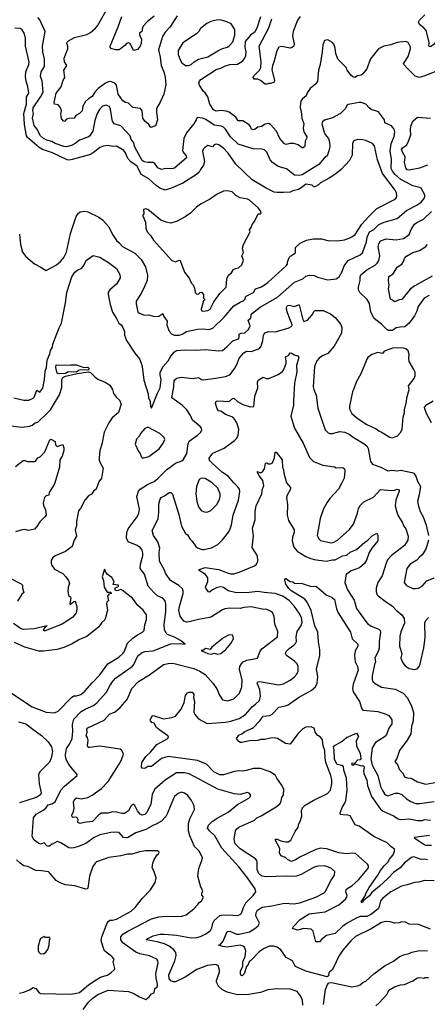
# Model space of a CAD drawing. Extents: x 1678759 to 1859541, y 384609 to 522867.
# Tile 214 of 256: x 1775489 to 1779901, y 466955 to 477622. Entities that reach past the tile are written whole.
import ezdxf

# ---------------------------------------------------------------- set-up
doc = ezdxf.new("R2010")
doc.units = 0

msp = doc.modelspace()

# ---------------------------------------------------------------- linework, layer by layer
at = {"layer": '0CON20XD'}
for points in [[(1777195, 477664), (1777119, 477545), (1777064, 477485), (1777035, 477441), (1776992, 477295), (1777011, 477215), (1777020, 477125), (1777050, 477055), (1777064, 476996), (1777072, 476915), (1777048, 476815), (1777011, 476729), (1776971, 476659), (1776970, 476615), (1776981, 476535), (1776960, 476470), (1776910, 476455), (1776887, 476485), (1776845, 476521), (1776823, 476555), (1776814, 476634), (1776795, 476659), (1776715, 476671), (1776665, 476716), (1776635, 476723), (1776605, 476741), (1776555, 476815), (1776536, 476914), (1776520, 476935), (1776475, 476952), (1776445, 476947), (1776416, 476934), (1776338, 476875), (1776301, 476835), (1776275, 476791), (1776235, 476766), (1776201, 476735), (1776174, 476685), (1776164, 476635), (1776135, 476605), (1776098, 476582), (1776078, 476555), (1776025, 476552), (1775996, 476544), (1775975, 476520), (1775960, 476525), (1775942, 476552), (1775936, 476576), (1775933, 476597), (1775941, 476635), (1775928, 476675), (1775905, 476700), (1775866, 476706), (1775861, 476725), (1775885, 476824), (1775939, 476895), (1775960, 476965), (1775976, 476995), (1775968, 477075), (1775998, 477125), (1775975, 477165), (1775969, 477205), (1776011, 477305), (1776011, 477335), (1775998, 477365), (1776002, 477378), (1776016, 477394), (1776083, 477427), (1776215, 477460), (1776255, 477483), (1776304, 477525), (1776331, 477555), (1776441, 477745)], [(1779509, 476009), (1779515, 476115), (1779500, 476195), (1779502, 476225), (1779510, 476275), (1779542, 476355), (1779548, 476405), (1779541, 476435), (1779512, 476472), (1779443, 476503), (1779439, 476535), (1779372, 476622), (1779295, 476650), (1779272, 476665), (1779235, 476706), (1779185, 476724), (1779165, 476726), (1779045, 476702), (1779034, 476695), (1779013, 476657), (1778960, 476605), (1778875, 476558), (1778788, 476532), (1778765, 476515), (1778760, 476495), (1778784, 476404), (1778795, 476379), (1778831, 476335), (1778844, 476295), (1778847, 476245), (1778835, 476201), (1778816, 476145), (1778785, 476121), (1778727, 476053), (1778545, 475942), (1778515, 475934), (1778465, 475938), (1778376, 476005), (1778285, 476030), (1778224, 476074), (1778200, 476105), (1778165, 476185), (1778140, 476210), (1778115, 476219), (1778015, 476224), (1777855, 476272), (1777772, 476352), (1777717, 476435), (1777695, 476459), (1777675, 476467), (1777595, 476479), (1777505, 476541), (1777466, 476554), (1777415, 476561), (1777407, 476555), (1777400, 476535), (1777373, 476495), (1777294, 476395), (1777264, 476336), (1777250, 476205), (1777259, 476185), (1777292, 476145), (1777293, 476125), (1777165, 476014), (1777135, 476005), (1777075, 476011), (1777025, 476000), (1776985, 476015), (1776952, 476062), (1776935, 476074), (1776875, 476073), (1776835, 476083), (1776815, 476097), (1776735, 476240), (1776720, 476295), (1776697, 476325), (1776685, 476365), (1776583, 476473), (1776512, 476495), (1776495, 476524), (1776485, 476557), (1776471, 476651), (1776460, 476680), (1776425, 476696), (1776385, 476683), (1776352, 476648), (1776328, 476605), (1776302, 476528), (1776280, 476415), (1776245, 476361), (1776225, 476349), (1776135, 476318), (1776089, 476281), (1776055, 476263), (1775995, 476245), (1775965, 476247), (1775872, 476282), (1775835, 476303), (1775781, 476315), (1775745, 476334), (1775715, 476365), (1775675, 476440), (1775645, 476475), (1775629, 476555), (1775638, 476605), (1775632, 476635), (1775633, 476665), (1775719, 476789), (1775742, 476835), (1775731, 476961), (1775715, 477005), (1775722, 477055), (1775757, 477115), (1775757, 477195), (1775738, 477275), (1775736, 477335), (1775764, 477495), (1775705, 477620), (1775684, 477644)], [(1776945, 477661), (1776870, 477600), (1776827, 477553), (1776818, 477535), (1776810, 477495), (1776786, 477475), (1776786, 477455), (1776806, 477415), (1776802, 477365), (1776794, 477335), (1776765, 477300), (1776725, 477288), (1776712, 477302), (1776685, 477362), (1776665, 477370), (1776645, 477363), (1776628, 477342), (1776565, 477296), (1776525, 477296), (1776478, 477308), (1776467, 477325), (1776467, 477335), (1776556, 477544), (1776594, 477655)], [(1778015, 476428), (1777999, 476435), (1777986, 476466), (1777972, 476482), (1777905, 476526), (1777855, 476526), (1777828, 476565), (1777758, 476618), (1777725, 476630), (1777665, 476638), (1777615, 476631), (1777585, 476646), (1777547, 476705), (1777525, 476787), (1777498, 476828), (1777475, 476847), (1777435, 476914), (1777429, 476935), (1777434, 476955), (1777451, 476975), (1777615, 477082), (1777675, 477099), (1777717, 477123), (1777764, 477136), (1777845, 477140), (1777905, 477175), (1777927, 477203), (1777938, 477235), (1777939, 477275), (1777931, 477319), (1777934, 477385), (1777975, 477435), (1777997, 477465), (1778036, 477495), (1778060, 477535), (1778098, 477655)], [(1778525, 477656), (1778497, 477615), (1778450, 477495), (1778442, 477445), (1778459, 477355), (1778456, 477334), (1778440, 477320), (1778415, 477314), (1778325, 477330), (1778294, 477325), (1778271, 477285), (1778239, 477161), (1778225, 477127), (1778217, 477077), (1778248, 476965), (1778244, 476946), (1778209, 476931), (1778185, 476932), (1778165, 476922), (1778145, 476922), (1778095, 476963), (1778065, 476976), (1778026, 476976), (1778016, 476995), (1778022, 477015), (1778086, 477075), (1778099, 477105), (1778102, 477165), (1778082, 477335), (1778185, 477535), (1778218, 477632)], [(1780182, 477715), (1780104, 477555), (1780095, 477520), (1780047, 477475), (1780020, 477415), (1780002, 477399), (1779974, 477355), (1779935, 477329), (1779919, 477335), (1779923, 477377), (1779887, 477505), (1779865, 477534), (1779815, 477570), (1779806, 477594), (1779816, 477615), (1779875, 477675)], [(1775485, 475300), (1775498, 475185), (1775520, 475105), (1775556, 475055), (1775648, 474978), (1775712, 474945), (1775775, 474903), (1775887, 474965), (1775934, 475005), (1775966, 475045), (1775994, 475105), (1776040, 475305), (1776100, 475490), (1776125, 475525), (1776145, 475541), (1776195, 475546), (1776225, 475541), (1776345, 475483), (1776385, 475455), (1776455, 475376), (1776493, 475295), (1776535, 475228), (1776565, 475205), (1776603, 475163), (1776735, 475093), (1776805, 475022), (1776849, 474945), (1776872, 474855), (1776867, 474795), (1776839, 474731), (1776803, 474657), (1776749, 474571), (1776748, 474545), (1776768, 474455), (1776777, 474445), (1776835, 474420), (1776885, 474424), (1776946, 474406), (1776995, 474410), (1777038, 474438), (1777050, 474405), (1777086, 474356), (1777083, 474313), (1777105, 474247), (1777135, 474215), (1777165, 474203), (1777214, 474204), (1777246, 474215), (1777295, 474244), (1777415, 474270), (1777475, 474274), (1777535, 474266), (1777580, 474280), (1777702, 474398), (1777805, 474522), (1777875, 474563), (1777915, 474578), (1777928, 474595), (1777932, 474618), (1777942, 474628), (1778018, 474665), (1778040, 474705), (1778105, 474727), (1778175, 474776), (1778372, 474955), (1778386, 474975), (1778386, 474995), (1778405, 475045), (1778423, 475065), (1778469, 475091), (1778475, 475105), (1778476, 475155), (1778525, 475202), (1778595, 475234), (1778665, 475246), (1778755, 475246), (1778825, 475231), (1778925, 475226), (1779003, 475237), (1779055, 475256), (1779085, 475269), (1779119, 475295), (1779191, 475405), (1779264, 475486), (1779355, 475575), (1779555, 475679), (1779567, 475695), (1779571, 475715), (1779569, 475745), (1779555, 475775), (1779417, 475957), (1779362, 476102), (1779329, 476255), (1779309, 476279), (1779235, 476314), (1779205, 476321), (1779145, 476322), (1779105, 476311), (1779091, 476285), (1779086, 476155), (1779058, 476095), (1778970, 476000), (1778910, 475950), (1778839, 475905), (1778745, 475856), (1778725, 475832), (1778685, 475811), (1778671, 475811), (1778655, 475829), (1778585, 475841), (1778545, 475807), (1778505, 475783), (1778445, 475768), (1778415, 475753), (1778345, 475748), (1778275, 475748), (1778245, 475754), (1778155, 475796), (1778006, 475885), (1777829, 476055), (1777745, 476175), (1777698, 476228), (1777645, 476265), (1777615, 476274), (1777595, 476266), (1777575, 476245), (1777525, 476258), (1777492, 476238), (1777475, 476219), (1777469, 476195), (1777488, 476085), (1777480, 476045), (1777447, 475997), (1777430, 475970), (1777404, 475946), (1777255, 475849), (1777141, 475799), (1777065, 475774), (1777005, 475797), (1776965, 475824), (1776885, 475897), (1776805, 475943), (1776759, 476035), (1776693, 476083), (1776658, 476118), (1776635, 476178), (1776616, 476206), (1776535, 476251), (1776495, 476249), (1776445, 476258), (1776395, 476251), (1776355, 476236), (1776300, 476190), (1776255, 476163), (1776055, 476108), (1776025, 476101), (1776004, 476104), (1775845, 476178), (1775735, 476217), (1775698, 476238), (1775575, 476344), (1775562, 476362), (1775542, 476485), (1775532, 476605), (1775563, 476705), (1775564, 476786), (1775586, 476825), (1775578, 476895), (1775559, 476955), (1775552, 477005), (1775555, 477055), (1775589, 477135), (1775593, 477163), (1775552, 477335), (1775551, 477421), (1775540, 477470), (1775515, 477510), (1775495, 477525), (1775435, 477529)], [(1777315, 477124), (1777344, 477136), (1777376, 477165), (1777426, 477195), (1777525, 477220), (1777635, 477285), (1777685, 477309), (1777739, 477325), (1777765, 477344), (1777795, 477382), (1777819, 477455), (1777816, 477516), (1777778, 477578), (1777725, 477603), (1777655, 477619), (1777617, 477617), (1777557, 477603), (1777515, 477579), (1777447, 477525), (1777429, 477495), (1777401, 477469), (1777255, 477372), (1777205, 477287), (1777203, 477245), (1777226, 477186), (1777245, 477156), (1777285, 477126), (1777315, 477124)], [(1779995, 477060), (1779865, 477008), (1779813, 476997), (1779769, 477009), (1779690, 477090), (1779646, 477135), (1779643, 477145), (1779695, 477224), (1779720, 477305), (1779720, 477325), (1779695, 477374), (1779665, 477386), (1779574, 477376), (1779505, 477351), (1779432, 477335), (1779374, 477306), (1779285, 477196), (1779245, 477088), (1779204, 477035), (1779185, 477019), (1779145, 477013), (1779115, 476996), (1779095, 477002), (1779075, 477022), (1779035, 477074), (1779022, 477102), (1778934, 477194), (1778912, 477255), (1778905, 477312), (1778890, 477355), (1778875, 477376), (1778825, 477402), (1778790, 477395), (1778770, 477345), (1778764, 477274), (1778742, 477135), (1778723, 477075), (1778712, 476955), (1778693, 476927), (1778633, 476875), (1778599, 476831), (1778589, 476795), (1778551, 476765), (1778536, 476745), (1778530, 476725), (1778524, 476665), (1778535, 476630), (1778544, 476555), (1778566, 476495), (1778559, 476445), (1778565, 476405), (1778596, 476354), (1778594, 476335), (1778579, 476305), (1778576, 476255), (1778570, 476245), (1778555, 476233), (1778545, 476233), (1778502, 476265), (1778455, 476280), (1778415, 476280), (1778375, 476270), (1778355, 476276), (1778303, 476335), (1778269, 476415), (1778205, 476486), (1778185, 476498), (1778145, 476490), (1778105, 476464), (1778065, 476458), (1778036, 476434), (1778015, 476428)], [(1779905, 476044), (1779818, 476012), (1779705, 475990), (1779684, 475995), (1779667, 476015), (1779656, 476075), (1779661, 476135), (1779631, 476185), (1779623, 476215), (1779633, 476235), (1779675, 476264), (1779693, 476295), (1779722, 476375), (1779719, 476429), (1779721, 476469), (1779745, 476521), (1779795, 476566), (1779935, 476554)], [(1775425, 473526), (1775535, 473499), (1775589, 473501), (1775635, 473521), (1775645, 473531), (1775675, 473609), (1775705, 473587), (1775739, 473631), (1775759, 473725), (1775764, 473815), (1775779, 473855), (1775786, 473935), (1775815, 474002), (1775823, 474037), (1775843, 474075), (1775849, 474105), (1775917, 474285), (1775941, 474335), (1775984, 474555), (1775998, 474665), (1776053, 474835), (1776086, 474885), (1776115, 474909), (1776160, 474930), (1776181, 474955), (1776212, 475015), (1776285, 475066), (1776355, 475048), (1776451, 474991), (1776535, 474928), (1776571, 474861), (1776577, 474825), (1776535, 474755), (1776466, 474695), (1776448, 474665), (1776446, 474645), (1776467, 474535), (1776494, 474454), (1776538, 474385), (1776561, 474335), (1776588, 474315), (1776601, 474295), (1776622, 474245), (1776624, 474205), (1776646, 474145), (1776735, 474009), (1776785, 473949), (1776805, 473902), (1776814, 473865), (1776831, 473715), (1776879, 473569), (1776884, 473526), (1776900, 473485), (1776905, 473430), (1776915, 473412), (1776980, 473575), (1777011, 473635), (1777020, 473725), (1777008, 473775), (1777010, 473800), (1777040, 473860), (1777097, 473925), (1777125, 473975), (1777163, 474025), (1777185, 474038), (1777275, 474047), (1777395, 474040), (1777495, 474049), (1777645, 474036), (1777685, 474039), (1777735, 474080), (1777795, 474142), (1777857, 474165), (1777866, 474185), (1777863, 474215), (1777885, 474227), (1777925, 474230), (1777965, 474266), (1777982, 474305), (1777963, 474366), (1777992, 474388), (1777995, 474425), (1778008, 474442), (1778092, 474508), (1778280, 474615), (1778462, 474778), (1778553, 474815), (1778585, 474844), (1778625, 474853), (1778675, 474852), (1778711, 474831), (1778824, 474804), (1778915, 474816), (1778946, 474835), (1778978, 474892), (1779001, 474955), (1779046, 475014), (1779175, 475076), (1779199, 475095), (1779244, 475215), (1779251, 475265), (1779275, 475322), (1779323, 475347), (1779375, 475402), (1779435, 475429), (1779575, 475467), (1779675, 475554), (1779789, 475611), (1779835, 475646), (1779867, 475685), (1779874, 475705), (1779873, 475725), (1779835, 475795), (1779815, 475805), (1779745, 475822), (1779615, 475892), (1779555, 475943), (1779525, 475979), (1779509, 476009)], [(1777475, 474464), (1777525, 474470), (1777550, 474485), (1777592, 474565), (1777655, 474654), (1777725, 474724), (1777730, 474815), (1777750, 474855), (1777780, 474880), (1777802, 474915), (1777825, 474927), (1777858, 474932), (1777894, 474966), (1777910, 475015), (1777892, 475065), (1777912, 475098), (1777900, 475145), (1777913, 475185), (1777982, 475325), (1777978, 475345), (1777995, 475370), (1778006, 475404), (1778032, 475435), (1778065, 475510), (1778075, 475520), (1778095, 475518), (1778102, 475525), (1778095, 475552), (1778069, 475585), (1777978, 475665), (1777955, 475679), (1777875, 475692), (1777827, 475717), (1777790, 475755), (1777775, 475762), (1777735, 475769), (1777695, 475764), (1777625, 475731), (1777545, 475674), (1777447, 475624), (1777401, 475589), (1777338, 475525), (1777279, 475485), (1777195, 475439), (1777125, 475419), (1777075, 475427), (1777015, 475451), (1776875, 475567), (1776855, 475572), (1776830, 475565), (1776832, 475518), (1776820, 475505), (1776820, 475495), (1776849, 475429), (1776853, 475365), (1776868, 475325), (1776909, 475279), (1776937, 475235), (1777134, 475014), (1777175, 474997), (1777215, 475017), (1777225, 475012), (1777274, 474885), (1777322, 474822), (1777345, 474770), (1777368, 474748), (1777380, 474715), (1777390, 474665), (1777402, 474652), (1777425, 474650), (1777442, 474668), (1777455, 474670), (1777480, 474645), (1777480, 474605), (1777490, 474595), (1777490, 474585), (1777480, 474575), (1777453, 474485), (1777457, 474467), (1777475, 474464)], [(1779920, 474635), (1779868, 474605), (1779802, 474515), (1779787, 474465), (1779761, 474415), (1779706, 474335), (1779657, 474293), (1779608, 474292), (1779565, 474282), (1779525, 474254), (1779482, 474255), (1779462, 474265), (1779406, 474325), (1779327, 474385), (1779290, 474455), (1779275, 474546), (1779250, 474590), (1779171, 474665), (1779158, 474695), (1779158, 474725), (1779173, 474795), (1779175, 474835), (1779183, 474857), (1779245, 474912), (1779335, 474964), (1779357, 474985), (1779376, 475014), (1779386, 475065), (1779370, 475165), (1779375, 475192), (1779395, 475225), (1779455, 475246), (1779565, 475237), (1779645, 475250), (1779706, 475295), (1779725, 475350), (1779762, 475405), (1779787, 475423), (1779860, 475460), (1779948, 475542)], [(1779953, 474845), (1779765, 474740), (1779717, 474703), (1779625, 474592), (1779595, 474588), (1779545, 474564), (1779525, 474584), (1779503, 474593), (1779481, 474705), (1779490, 474745), (1779481, 474795), (1779485, 474838), (1779530, 474870), (1779575, 474940), (1779625, 474973), (1779645, 475003), (1779654, 475035), (1779675, 475060), (1779745, 475101), (1779815, 475123), (1779884, 475166), (1779905, 475185)], [(1776943, 471413), (1776881, 471485), (1776840, 471615), (1776794, 471675), (1776796, 471725), (1776823, 471815), (1776823, 471845), (1776815, 471875), (1776795, 471900), (1776760, 471925), (1776664, 471965), (1776645, 472005), (1776648, 472065), (1776664, 472105), (1776761, 472235), (1776780, 472275), (1776785, 472320), (1776756, 472456), (1776774, 472515), (1776794, 472536), (1776873, 472587), (1776945, 472620), (1776985, 472651), (1777081, 472749), (1777116, 472775), (1777175, 472818), (1777245, 472842), (1777258, 472852), (1777298, 472922), (1777313, 473027), (1777324, 473055), (1777415, 473121), (1777445, 473149), (1777459, 473175), (1777455, 473198), (1777444, 473215), (1777358, 473285), (1777337, 473335), (1777298, 473395), (1777252, 473442), (1777136, 473525), (1777158, 473645), (1777162, 473715), (1777190, 473740), (1777235, 473750), (1777365, 473736), (1777425, 473745), (1777455, 473724), (1777475, 473719), (1777587, 473733), (1777715, 473755), (1777762, 473775), (1777820, 473850), (1777847, 473905), (1777864, 473956), (1777915, 474014), (1777945, 474031), (1777995, 474026), (1778085, 474058), (1778104, 474085), (1778120, 474145), (1778127, 474205), (1778142, 474228), (1778185, 474243), (1778255, 474240), (1778395, 474280), (1778435, 474300), (1778439, 474315), (1778388, 474445), (1778378, 474485), (1778376, 474505), (1778387, 474525), (1778405, 474529), (1778465, 474514), (1778505, 474534), (1778515, 474533), (1778553, 474373), (1778565, 474351), (1778605, 474368), (1778655, 474425), (1778675, 474465), (1778685, 474473), (1778775, 474471), (1778854, 474435), (1778905, 474396), (1778965, 474318), (1778976, 474286), (1778973, 474225), (1778893, 474085), (1778826, 474005), (1778765, 473981), (1778731, 473955), (1778707, 473925), (1778680, 473865), (1778664, 473644), (1778671, 473615), (1778699, 473555), (1778717, 473415), (1778755, 473295), (1778795, 473178), (1778827, 473147), (1778845, 473140), (1778875, 473139), (1778955, 473161), (1779005, 473154), (1779055, 473131), (1779098, 473098), (1779218, 473028), (1779245, 473006), (1779262, 472975), (1779286, 472835), (1779307, 472805), (1779405, 472770), (1779475, 472733), (1779517, 472743), (1779575, 472735), (1779615, 472742), (1779735, 472718), (1779755, 472708), (1779777, 472675), (1779794, 472624), (1779828, 472565), (1779814, 472476), (1779796, 472405), (1779801, 472365), (1779824, 472294), (1779856, 472236), (1779889, 472145), (1779913, 472035)], [(1777627, 473407), (1777607, 473465), (1777615, 473488), (1777635, 473492), (1777755, 473484), (1777793, 473517), (1777805, 473520), (1777845, 473485), (1777905, 473454), (1777985, 473426), (1778025, 473433), (1778033, 473545), (1778068, 473635), (1778062, 473695), (1778070, 473715), (1778125, 473748), (1778156, 473736), (1778185, 473736), (1778285, 473777), (1778335, 473811), (1778346, 473825), (1778372, 473898), (1778374, 473925), (1778365, 473968), (1778398, 473985), (1778415, 474014), (1778435, 474010), (1778460, 473990), (1778499, 473979), (1778511, 473961), (1778486, 473875), (1778487, 473807), (1778465, 473685), (1778451, 473495), (1778452, 473445), (1778425, 473325), (1778463, 473195), (1778557, 473035), (1778625, 472878), (1778670, 472835), (1778770, 472795), (1778895, 472778), (1778915, 472767), (1778985, 472770), (1779003, 472755), (1779009, 472735), (1779001, 472655), (1778974, 472596), (1778939, 472535), (1778846, 472434), (1778812, 472388), (1778778, 472322), (1778742, 472218), (1778708, 472035), (1778726, 471996), (1778745, 471981), (1778855, 471954), (1778882, 471958), (1778928, 471982), (1779055, 472095), (1779103, 472157), (1779145, 472275), (1779156, 472325), (1779175, 472358), (1779213, 472397), (1779320, 472450), (1779395, 472531), (1779515, 472522), (1779546, 472524), (1779575, 472536), (1779595, 472527), (1779598, 472515), (1779561, 472415), (1779554, 472355), (1779573, 472285), (1779587, 472247), (1779629, 472179), (1779646, 472135), (1779669, 472105), (1779693, 472025), (1779689, 471985), (1779655, 471925), (1779513, 471817), (1779470, 471770), (1779454, 471736), (1779413, 471597), (1779367, 471525), (1779349, 471465), (1779346, 471426), (1779356, 471396), (1779370, 471380), (1779445, 471321), (1779525, 471269), (1779565, 471226), (1779625, 471176), (1779652, 471135), (1779654, 471085), (1779615, 470990), (1779603, 470945), (1779601, 470835), (1779624, 470755), (1779616, 470705), (1779636, 470655), (1779663, 470623), (1779705, 470594), (1779765, 470581), (1779790, 470590), (1779814, 470615), (1779825, 470642), (1779864, 470816), (1779877, 470925), (1779873, 471087), (1779885, 471113), (1779915, 471147)], [(1779525, 473093), (1779578, 473115), (1779615, 473152), (1779629, 473185), (1779639, 473315), (1779654, 473365), (1779654, 473396), (1779676, 473485), (1779679, 473525), (1779704, 473615), (1779699, 473655), (1779759, 473735), (1779768, 473765), (1779768, 473805), (1779757, 473833), (1779705, 473920), (1779700, 473955), (1779704, 473995), (1779694, 474035), (1779667, 474057), (1779645, 474064), (1779535, 474066), (1779435, 474031), (1779415, 474004), (1779365, 474016), (1779300, 473995), (1779258, 473962), (1779247, 473945), (1779186, 473794), (1779132, 473695), (1779109, 473635), (1779091, 473589), (1779058, 473435), (1779059, 473405), (1779085, 473354), (1779141, 473305), (1779247, 473235), (1779348, 473188), (1779376, 473166), (1779411, 473151), (1779495, 473099), (1779525, 473093)], [(1775355, 473224), (1775515, 473209), (1775595, 473219), (1775625, 473229), (1775655, 473254), (1775685, 473261), (1775779, 473351), (1775823, 473397), (1775921, 473559), (1775945, 473637), (1775946, 473725), (1775954, 473746), (1775985, 473760), (1776110, 473790), (1776235, 473806), (1776255, 473801), (1776305, 473748), (1776335, 473726), (1776423, 473693), (1776464, 473664), (1776494, 473614), (1776503, 473573), (1776535, 473530), (1776570, 473500), (1776588, 473455), (1776558, 473365), (1776490, 473310), (1776453, 473255), (1776404, 473155), (1776391, 473099), (1776382, 473035), (1776358, 472955), (1776349, 472875), (1776350, 472850), (1776360, 472820), (1776391, 472765), (1776374, 472655), (1776346, 472614), (1776315, 472536), (1776286, 472514), (1776267, 472483), (1776234, 472465), (1776193, 472415), (1776147, 472325), (1776125, 472300), (1776103, 472185), (1776103, 472137), (1776091, 472095), (1776102, 472025), (1776079, 471985), (1776056, 471914), (1775985, 471862), (1775874, 471815), (1775845, 471789), (1775830, 471765), (1775830, 471735), (1775838, 471708), (1775865, 471668), (1775955, 471622), (1775988, 471585), (1776016, 471545), (1776027, 471515), (1776014, 471475), (1776010, 471435), (1776016, 471385), (1776038, 471368), (1776044, 471355), (1776032, 471292), (1776035, 471288), (1776075, 471319), (1776091, 471321), (1776106, 471265), (1776108, 471235), (1776099, 471195), (1776065, 471149), (1775949, 471075), (1775765, 471000), (1775751, 471001), (1775750, 471015), (1775772, 471048), (1775786, 471056), (1775645, 471022), (1775525, 471015), (1775499, 471025), (1775421, 471081)], [(1775915, 473786), (1775895, 473794), (1775881, 473855), (1775885, 473882), (1776035, 473878), (1776045, 473882), (1776105, 473883), (1776184, 473854), (1776225, 473858), (1776238, 473845), (1776238, 473832), (1776226, 473824), (1776145, 473830), (1776125, 473822), (1776105, 473802), (1776015, 473806), (1775985, 473789), (1775915, 473786)], [(1779947, 473255), (1779891, 473355), (1779873, 473405), (1779872, 473425), (1779895, 473452), (1779965, 473491)], [(1778553, 466945), (1778549, 467005), (1778525, 467052), (1778491, 467095), (1778418, 467118), (1778276, 467124), (1778175, 467111), (1778095, 467083), (1778032, 467072), (1777970, 467060), (1777845, 467059), (1777735, 467086), (1777685, 467114), (1777642, 467152), (1777620, 467195), (1777619, 467215), (1777651, 467305), (1777652, 467325), (1777639, 467375), (1777610, 467385), (1777522, 467375), (1777406, 467334), (1777280, 467250), (1777175, 467200), (1777155, 467199), (1777125, 467208), (1777107, 467235), (1777104, 467275), (1777169, 467425), (1777182, 467485), (1777180, 467515), (1777159, 467545), (1777105, 467587), (1777055, 467610), (1776978, 467632), (1776858, 467655), (1776867, 467665), (1776935, 467698), (1777005, 467715), (1777056, 467716), (1777185, 467704), (1777344, 467676), (1777405, 467679), (1777445, 467690), (1777505, 467719), (1777553, 467755), (1777570, 467785), (1777580, 467835), (1777595, 467865), (1777655, 467916), (1777675, 467921), (1777745, 467924), (1777845, 467919), (1777875, 467927), (1777888, 467942), (1777910, 468005), (1777937, 468053), (1778015, 468135), (1778046, 468175), (1778038, 468205), (1777954, 468324), (1777860, 468445), (1777677, 468647), (1777601, 468781), (1777543, 468833), (1777523, 468865), (1777534, 468895), (1777574, 468935), (1777625, 468971), (1777745, 469037), (1777845, 469120), (1777970, 469190), (1777987, 469205), (1777989, 469225), (1777974, 469244), (1777955, 469249), (1777875, 469230), (1777812, 469235), (1777635, 469287), (1777538, 469338), (1777325, 469452), (1777274, 469464), (1777185, 469464), (1777062, 469382), (1776949, 469281), (1776921, 469229), (1776909, 469125), (1776866, 469035), (1776845, 469012), (1776815, 469005), (1776794, 469015), (1776763, 469053), (1776735, 469110), (1776715, 469123), (1776696, 469105), (1776665, 469051), (1776625, 469023), (1776595, 469021), (1776535, 469036), (1776495, 469039), (1776445, 469027), (1776375, 469026), (1776345, 469009), (1776276, 468934), (1776186, 468924), (1776145, 468914), (1776118, 468925), (1776122, 468955), (1776117, 468967), (1776095, 468981), (1776065, 468978), (1776056, 468986), (1776054, 469005), (1776072, 469045), (1776077, 469075), (1776072, 469145), (1776082, 469175), (1776105, 469191), (1776155, 469181), (1776225, 469195), (1776275, 469221), (1776373, 469295), (1776445, 469370), (1776560, 469545), (1776592, 469605), (1776611, 469665), (1776596, 469705), (1776575, 469719), (1776355, 469753), (1776246, 469736), (1776229, 469739), (1776222, 469755), (1776231, 469815), (1776224, 469844), (1776209, 469865), (1776218, 469905), (1776214, 469935), (1776225, 469951), (1776402, 470035), (1776461, 470099), (1776521, 470125), (1776575, 470171), (1776651, 470259), (1776702, 470378), (1776775, 470454), (1776895, 470524), (1777045, 470635), (1777095, 470647), (1777145, 470650), (1777375, 470594), (1777440, 470565), (1777495, 470528), (1777582, 470432), (1777623, 470373), (1777652, 470305), (1777685, 470254), (1777742, 470242), (1777806, 470265), (1777869, 470325), (1777894, 470395), (1777896, 470465), (1777868, 470585), (1777872, 470615), (1777889, 470645), (1777909, 470665), (1777946, 470684), (1778064, 470706), (1778090, 470775), (1778109, 470805), (1778278, 470935), (1778284, 470995), (1778249, 471075), (1778244, 471155), (1778225, 471200), (1778205, 471216), (1778165, 471232), (1778115, 471236), (1777995, 471261), (1777915, 471254), (1777876, 471244), (1777765, 471247), (1777711, 471239), (1777685, 471229), (1777566, 471154), (1777544, 471146), (1777425, 471125), (1777325, 471098), (1777295, 471094), (1777266, 471105), (1777225, 471159), (1777213, 471225), (1777218, 471265), (1777259, 471405), (1777260, 471435), (1777250, 471455), (1777211, 471491), (1777123, 471545), (1777066, 471625), (1777055, 471659), (1777001, 471755), (1776999, 471855), (1777004, 471895), (1776983, 471965), (1776937, 472035), (1776923, 472087), (1776987, 472215), (1776994, 472286), (1776994, 472375), (1777011, 472429), (1777022, 472445), (1777058, 472462), (1777105, 472500), (1777125, 472500), (1777142, 472482), (1777212, 472262), (1777242, 472135), (1777285, 472057), (1777305, 472041), (1777329, 471999), (1777355, 471974), (1777394, 471914), (1777412, 471902), (1777465, 471882), (1777485, 471882), (1777565, 471901), (1777632, 471935), (1777684, 471986), (1777754, 472075), (1777768, 472105), (1777782, 472148), (1777800, 472255), (1777858, 472415), (1777871, 472511), (1777868, 472535), (1777848, 472565), (1777805, 472604), (1777745, 472675), (1777685, 472718), (1777576, 472815), (1777545, 472848), (1777538, 472872), (1777580, 472925), (1777701, 472979), (1777815, 473062), (1777837, 473085), (1777855, 473117), (1777860, 473185), (1777840, 473255), (1777806, 473306), (1777785, 473321), (1777717, 473345), (1777665, 473379), (1777640, 473385), (1777627, 473407)], [(1776835, 472874), (1776885, 472890), (1776998, 472972), (1777041, 473035), (1777059, 473075), (1777052, 473095), (1777005, 473138), (1776875, 473208), (1776845, 473193), (1776795, 473138), (1776787, 473115), (1776754, 473076), (1776740, 473025), (1776772, 472952), (1776794, 472924), (1776805, 472888), (1776815, 472877), (1776835, 472874)], [(1775445, 472780), (1775525, 472848), (1775545, 472848), (1775574, 472834), (1775645, 472834), (1775660, 472840), (1775684, 472876), (1775715, 472890), (1775761, 472939), (1775815, 473071), (1775826, 473076), (1775873, 473053), (1775878, 473015), (1775895, 472998), (1775955, 473018), (1775967, 472985), (1775966, 472955), (1775949, 472895), (1775924, 472855), (1775921, 472775), (1775870, 472605), (1775863, 472585), (1775809, 472501), (1775805, 472472), (1775776, 472464), (1775756, 472444), (1775742, 472388), (1775746, 472356), (1775768, 472315), (1775776, 472255), (1775762, 472235), (1775705, 472183), (1775675, 472132), (1775648, 472102), (1775585, 472088), (1775545, 472099), (1775515, 472094), (1775445, 472072)], [(1779935, 467770), (1779805, 467819), (1779705, 467822), (1779665, 467847), (1779625, 467848), (1779595, 467838), (1779545, 467836), (1779500, 467850), (1779455, 467852), (1779405, 467841), (1779295, 467773), (1779125, 467689), (1779075, 467642), (1778987, 467543), (1778942, 467478), (1778885, 467353), (1778870, 467330), (1778842, 467305), (1778836, 467295), (1778833, 467265), (1778816, 467254), (1778585, 467316), (1778476, 467365), (1778466, 467376), (1778442, 467425), (1778375, 467462), (1778315, 467546), (1778275, 467573), (1778237, 467587), (1778193, 467585), (1778135, 467561), (1778085, 467527), (1777990, 467430), (1777973, 467415), (1777961, 467385), (1777943, 467365), (1777920, 467285), (1777897, 467265), (1777886, 467266), (1777878, 467285), (1777879, 467315), (1777903, 467367), (1777905, 467415), (1777928, 467472), (1777936, 467535), (1777924, 467574), (1777905, 467587), (1777875, 467596), (1777735, 467576), (1777685, 467581), (1777640, 467595), (1777659, 467601), (1777690, 467640), (1777736, 467744), (1777763, 467747), (1777835, 467717), (1777865, 467717), (1777975, 467742), (1778035, 467776), (1778069, 467805), (1778084, 467835), (1778046, 467915), (1778048, 467945), (1778062, 467975), (1778112, 468008), (1778217, 468023), (1778355, 468050), (1778455, 468044), (1778523, 468053), (1778695, 468115), (1778785, 468164), (1778796, 468175), (1778859, 468301), (1778896, 468355), (1778900, 468395), (1778865, 468428), (1778825, 468444), (1778784, 468454), (1778715, 468453), (1778675, 468442), (1778535, 468360), (1778485, 468343), (1778455, 468339), (1778375, 468343), (1778155, 468338), (1778115, 468344), (1778095, 468355), (1778075, 468375), (1778059, 468415), (1778061, 468491), (1778055, 468515), (1778043, 468533), (1777875, 468638), (1777821, 468695), (1777810, 468745), (1777826, 468835), (1777838, 468855), (1777862, 468875), (1778029, 468951), (1778055, 468977), (1778104, 468996), (1778265, 469095), (1778305, 469127), (1778317, 469143), (1778326, 469194), (1778343, 469225), (1778348, 469285), (1778324, 469334), (1778271, 469405), (1778258, 469435), (1778200, 469475), (1778095, 469509), (1778021, 469509), (1777941, 469489), (1777905, 469481), (1777857, 469483), (1777815, 469476), (1777695, 469440), (1777655, 469443), (1777590, 469475), (1777512, 469555), (1777415, 469598), (1777095, 469640), (1777025, 469617), (1776915, 469532), (1776875, 469530), (1776845, 469511), (1776815, 469514), (1776807, 469525), (1776810, 469575), (1776855, 469641), (1776908, 469692), (1776975, 469770), (1777093, 469835), (1777098, 469855), (1777092, 469865), (1777004, 469925), (1776971, 469955), (1776945, 470002), (1776919, 470009), (1776903, 470025), (1776900, 470035), (1776921, 470079), (1776935, 470083), (1777045, 470049), (1777135, 470062), (1777175, 470076), (1777236, 470154), (1777268, 470225), (1777285, 470300), (1777305, 470328), (1777322, 470338), (1777355, 470336), (1777373, 470315), (1777372, 470275), (1777382, 470235), (1777374, 470125), (1777384, 470094), (1777425, 470049), (1777518, 469998), (1777715, 470010), (1777775, 470021), (1777865, 470052), (1777933, 470095), (1778009, 470181), (1778042, 470208), (1778084, 470246), (1778097, 470295), (1778089, 470365), (1778061, 470435), (1778065, 470449), (1778085, 470452), (1778295, 470418), (1778344, 470426), (1778418, 470465), (1778460, 470500), (1778487, 470533), (1778503, 470565), (1778504, 470615), (1778491, 470645), (1778464, 470674), (1778377, 470735), (1778366, 470755), (1778375, 470776), (1778405, 470808), (1778458, 470845), (1778476, 470865), (1778484, 470886), (1778481, 470935), (1778491, 470995), (1778535, 471058), (1778548, 471095), (1778539, 471145), (1778515, 471193), (1778465, 471265), (1778408, 471325), (1778339, 471375), (1778255, 471407), (1778135, 471415), (1778065, 471428), (1777973, 471417), (1777835, 471412), (1777745, 471435), (1777695, 471471), (1777665, 471478), (1777625, 471469), (1777576, 471445), (1777545, 471421), (1777532, 471422), (1777507, 471455), (1777501, 471475), (1777526, 471535), (1777524, 471575), (1777501, 471611), (1777433, 471655), (1777430, 471665), (1777495, 471686), (1777645, 471666), (1777735, 471628), (1777775, 471620), (1777805, 471620), (1777866, 471636), (1778030, 471705), (1778053, 471725), (1778067, 471755), (1778063, 471815), (1778006, 471905), (1778018, 472025), (1778008, 472115), (1778039, 472205), (1778039, 472295), (1778049, 472355), (1778111, 472485), (1778114, 472525), (1778133, 472575), (1778119, 472629), (1778086, 472675), (1778064, 472715), (1778063, 472727), (1778095, 472713), (1778116, 472724), (1778140, 472755), (1778150, 472815), (1778165, 472822), (1778182, 472812), (1778205, 472809), (1778225, 472820), (1778248, 472875), (1778253, 472935), (1778265, 472938), (1778329, 472855), (1778333, 472775), (1778346, 472745), (1778349, 472709), (1778376, 472606), (1778421, 472555), (1778419, 472535), (1778381, 472465), (1778378, 472445), (1778388, 472365), (1778384, 472254), (1778398, 472195), (1778459, 472095), (1778460, 472065), (1778443, 472015), (1778440, 471975), (1778458, 471908), (1778493, 471863), (1778585, 471808), (1778629, 471789), (1778675, 471775), (1778805, 471756), (1778875, 471772), (1778905, 471771), (1778984, 471815), (1779029, 471821), (1779065, 471854), (1779135, 471884), (1779225, 471962), (1779255, 471980), (1779305, 472032), (1779355, 472059), (1779364, 472035), (1779364, 471975), (1779301, 471895), (1779272, 471848), (1779243, 471765), (1779221, 471729), (1779167, 471683), (1779078, 471652), (1779035, 471620), (1779022, 471618), (1779009, 471525), (1779036, 471445), (1779109, 471335), (1779134, 471244), (1779225, 471115), (1779255, 471082), (1779295, 471052), (1779375, 471020), (1779391, 471005), (1779394, 470985), (1779380, 470885), (1779380, 470815), (1779372, 470788), (1779333, 470705), (1779339, 470665), (1779328, 470635), (1779304, 470514), (1779304, 470475), (1779312, 470452), (1779335, 470429), (1779405, 470390), (1779555, 470370), (1779638, 470325), (1779688, 470275), (1779730, 470185), (1779752, 470115), (1779748, 470025), (1779731, 469965), (1779724, 469885), (1779684, 469815), (1779601, 469705), (1779572, 469618), (1779551, 469585), (1779581, 469545), (1779595, 469503), (1779634, 469464), (1779654, 469425), (1779665, 469416), (1779685, 469408), (1779728, 469405), (1779795, 469364), (1779885, 469341), (1780005, 469363)], [(1777495, 472288), (1777525, 472292), (1777558, 472305), (1777621, 472369), (1777652, 472425), (1777659, 472455), (1777658, 472485), (1777633, 472545), (1777573, 472603), (1777495, 472651), (1777455, 472656), (1777430, 472640), (1777404, 472565), (1777396, 472485), (1777406, 472406), (1777425, 472343), (1777454, 472305), (1777495, 472288)], [(1779913, 471983), (1779885, 471885), (1779846, 471824), (1779815, 471800), (1779786, 471765), (1779715, 471724), (1779679, 471675), (1779652, 471525), (1779675, 471494), (1779745, 471461), (1779775, 471458), (1779805, 471462), (1779845, 471486), (1779895, 471544), (1779975, 471576)], [(1775865, 470113), (1775905, 470131), (1776050, 470280), (1776075, 470296), (1776105, 470297), (1776149, 470311), (1776195, 470347), (1776272, 470438), (1776357, 470525), (1776442, 470645), (1776562, 470715), (1776604, 470756), (1776618, 470775), (1776655, 470866), (1776716, 470924), (1776763, 470957), (1776817, 470985), (1776837, 471005), (1776842, 471065), (1776860, 471125), (1776862, 471175), (1776826, 471225), (1776766, 471276), (1776710, 471355), (1776635, 471412), (1776610, 471435), (1776585, 471448), (1776543, 471433), (1776521, 471441), (1776522, 471468), (1776560, 471480), (1776558, 471495), (1776502, 471502), (1776510, 471535), (1776502, 471555), (1776485, 471578), (1776434, 471614), (1776420, 471635), (1776415, 471660), (1776405, 471670), (1776383, 471585), (1776397, 471545), (1776402, 471475), (1776435, 471420), (1776475, 471420), (1776480, 471405), (1776452, 471398), (1776440, 471375), (1776450, 471325), (1776435, 471320), (1776427, 471295), (1776440, 471225), (1776419, 471141), (1776409, 471121), (1776378, 471092), (1776345, 471043), (1776215, 470940), (1776135, 470906), (1776055, 470860), (1775965, 470821), (1775895, 470799), (1775745, 470782), (1775695, 470782), (1775544, 470824), (1775433, 470874)], [(1775385, 471573), (1775505, 471512), (1775519, 471495), (1775518, 471465), (1775532, 471415), (1775513, 471397), (1775466, 471324)], [(1779975, 468294), (1779875, 468298), (1779805, 468278), (1779765, 468276), (1779682, 468248), (1779620, 468235), (1779505, 468175), (1779419, 468105), (1779395, 468075), (1779381, 468015), (1779371, 467995), (1779297, 467933), (1779245, 467906), (1779175, 467906), (1779131, 467889), (1779035, 467835), (1778983, 467797), (1778905, 467721), (1778811, 467699), (1778758, 467662), (1778735, 467631), (1778695, 467632), (1778665, 467748), (1778645, 467769), (1778565, 467776), (1778495, 467758), (1778442, 467775), (1778453, 467797), (1778524, 467875), (1778621, 467935), (1778795, 467956), (1778945, 468032), (1779017, 468095), (1779031, 468115), (1779034, 468135), (1779019, 468175), (1779022, 468198), (1779040, 468215), (1779085, 468239), (1779157, 468305), (1779251, 468415), (1779263, 468435), (1779264, 468454), (1779254, 468474), (1779125, 468589), (1779095, 468593), (1779025, 468587), (1778945, 468595), (1778815, 468639), (1778775, 468645), (1778745, 468646), (1778695, 468632), (1778521, 468549), (1778475, 468520), (1778432, 468502), (1778388, 468525), (1778367, 468547), (1778315, 468563), (1778302, 468595), (1778304, 468645), (1778254, 468736), (1778260, 468745), (1778275, 468744), (1778315, 468725), (1778366, 468714), (1778395, 468717), (1778425, 468734), (1778472, 468828), (1778504, 468875), (1778511, 468909), (1778526, 468935), (1778544, 468995), (1778541, 469055), (1778550, 469085), (1778578, 469112), (1778665, 469163), (1778822, 469238), (1778852, 469275), (1778868, 469345), (1778868, 469385), (1778857, 469435), (1778803, 469575), (1778796, 469625), (1778792, 469705), (1778775, 469755), (1778765, 469822), (1778745, 469851), (1778715, 469868), (1778698, 469888), (1778686, 469906), (1778675, 469945), (1778643, 469963), (1778585, 469958), (1778555, 469940), (1778499, 469885), (1778415, 469774), (1778365, 469782), (1778280, 469835), (1778245, 469841), (1778205, 469840), (1778144, 469824), (1778095, 469823), (1778065, 469814), (1777975, 469809), (1777895, 469790), (1777875, 469792), (1777857, 469805), (1777837, 469835), (1777860, 469870), (1777895, 469884), (1777925, 469910), (1778015, 469949), (1778089, 470025), (1778124, 470075), (1778195, 470085), (1778221, 470099), (1778295, 470176), (1778365, 470188), (1778395, 470200), (1778505, 470280), (1778645, 470354), (1778692, 470395), (1778709, 470435), (1778715, 470505), (1778700, 470585), (1778738, 470735), (1778739, 470795), (1778722, 470882), (1778716, 470985), (1778682, 471055), (1778645, 471221), (1778601, 471311), (1778575, 471345), (1778425, 471439), (1778401, 471461), (1778368, 471505), (1778360, 471555), (1778365, 471572), (1778415, 471534), (1778445, 471532), (1778465, 471518), (1778545, 471513), (1778645, 471481), (1778675, 471486), (1778702, 471482), (1778805, 471391), (1778873, 471363), (1778895, 471340), (1778918, 471238), (1778936, 471195), (1779068, 470985), (1779087, 470915), (1779149, 470855), (1779148, 470835), (1779119, 470785), (1779113, 470737), (1779122, 470665), (1779147, 470615), (1779154, 470575), (1779098, 470425), (1779091, 470375), (1779098, 470342), (1779168, 470235), (1779194, 470155), (1779205, 470142), (1779366, 470126), (1779455, 470099), (1779483, 470083), (1779518, 470038), (1779516, 469995), (1779484, 469945), (1779455, 469869), (1779435, 469849), (1779340, 469790), (1779303, 469735), (1779291, 469615), (1779305, 469546), (1779365, 469435), (1779396, 469315), (1779415, 469270), (1779438, 469235), (1779455, 469220), (1779475, 469215), (1779555, 469243), (1779585, 469241), (1779627, 469227), (1779675, 469182), (1779723, 469153), (1779775, 469132), (1779815, 469130), (1779975, 469152)], [(1776175, 466899), (1776235, 466980), (1776283, 467027), (1776335, 467061), (1776445, 467110), (1776665, 467094), (1776725, 467072), (1776785, 467036), (1776855, 467008), (1776892, 467038), (1776915, 467068), (1776945, 467080), (1776953, 467125), (1776980, 467150), (1776981, 467175), (1776967, 467243), (1776962, 467285), (1776989, 467405), (1776985, 467428), (1776974, 467444), (1776895, 467479), (1776791, 467501), (1776745, 467520), (1776605, 467623), (1776585, 467655), (1776583, 467687), (1776606, 467714), (1776661, 467749), (1776915, 467883), (1776995, 467902), (1777075, 467910), (1777177, 467907), (1777245, 467912), (1777292, 467925), (1777375, 467990), (1777418, 468035), (1777428, 468055), (1777455, 468078), (1777477, 468115), (1777462, 468138), (1777461, 468159), (1777472, 468185), (1777448, 468225), (1777416, 468345), (1777429, 468425), (1777461, 468515), (1777466, 468545), (1777433, 468615), (1777381, 468665), (1777330, 468780), (1777315, 468835), (1777315, 468915), (1777332, 468965), (1777380, 469065), (1777378, 469105), (1777349, 469165), (1777308, 469219), (1777272, 469242), (1777238, 469252), (1777205, 469239), (1777166, 469205), (1777152, 469185), (1777089, 469025), (1777070, 468990), (1777025, 468939), (1776965, 468906), (1776936, 468896), (1776855, 468848), (1776745, 468814), (1776655, 468758), (1776613, 468763), (1776565, 468816), (1776525, 468820), (1776475, 468816), (1776355, 468791), (1776295, 468762), (1776205, 468699), (1776126, 468664), (1776075, 468649), (1776045, 468647), (1776022, 468652), (1775935, 468706), (1775895, 468720), (1775845, 468690), (1775835, 468690), (1775810, 468670), (1775795, 468668), (1775782, 468672), (1775755, 468704), (1775715, 468689), (1775695, 468698), (1775644, 468735), (1775625, 468775), (1775637, 468975), (1775666, 469014), (1775742, 469058), (1775770, 469080), (1775797, 469115), (1775835, 469126), (1775873, 469147), (1775935, 469275), (1775975, 469318), (1776112, 469435), (1776112, 469445), (1776045, 469520), (1776015, 469566), (1775989, 469615), (1775983, 469655), (1775995, 469725), (1776028, 469775), (1776055, 469835), (1776065, 469915), (1776061, 469985), (1776074, 470045), (1776155, 470126), (1776196, 470154), (1776287, 470193), (1776325, 470221), (1776430, 470335), (1776465, 470404), (1776488, 470445), (1776525, 470489), (1776672, 470588), (1776710, 470620), (1776725, 470638), (1776768, 470732), (1776815, 470766), (1776845, 470776), (1776935, 470785), (1777125, 470862), (1777214, 470864), (1777280, 470855), (1777228, 470898), (1777165, 470932), (1777090, 470960), (1777075, 470975), (1777057, 471015), (1777051, 471065), (1777070, 471215), (1777069, 471295), (1777062, 471325), (1777039, 471355), (1776980, 471380), (1776943, 471413)], [(1777635, 470750), (1777665, 470754), (1777721, 470799), (1777775, 470863), (1777804, 470915), (1777801, 470941), (1777792, 470955), (1777755, 470958), (1777695, 470924), (1777568, 470825), (1777552, 470798), (1777505, 470809), (1777475, 470790), (1777452, 470788), (1777525, 470754), (1777565, 470750), (1777595, 470761), (1777635, 470750)], [(1775355, 470354), (1775625, 470178), (1775775, 470120), (1775865, 470113)], [(1775475, 470014), (1775555, 469993), (1775616, 469945), (1775725, 469866), (1775798, 469798), (1775833, 469745), (1775843, 469695), (1775830, 469620), (1775811, 469579), (1775712, 469478), (1775694, 469445), (1775701, 469345), (1775721, 469245), (1775715, 469223), (1775666, 469194), (1775485, 469138)], [(1779905, 468520), (1779875, 468526), (1779835, 468523), (1779755, 468552), (1779730, 468545), (1779655, 468489), (1779608, 468435), (1779534, 468385), (1779473, 468317), (1779383, 468235), (1779298, 468162), (1779275, 468132), (1779211, 468079), (1779195, 468056), (1779188, 468058), (1779186, 468065), (1779228, 468132), (1779235, 468157), (1779271, 468219), (1779366, 468354), (1779394, 468406), (1779434, 468456), (1779475, 468495), (1779492, 468528), (1779530, 468575), (1779545, 468615), (1779547, 468635), (1779505, 468665), (1779465, 468706), (1779323, 468773), (1779165, 468886), (1779120, 468900), (1779065, 468996), (1779042, 469005), (1778989, 469009), (1778963, 469013), (1778958, 469028), (1778984, 469095), (1779010, 469135), (1779019, 469165), (1779035, 469275), (1779026, 469405), (1778998, 469492), (1778993, 469533), (1778975, 469543), (1778924, 469554), (1778895, 469608), (1778893, 469705), (1778885, 469750), (1778975, 469802), (1779026, 469844), (1779135, 469893), (1779157, 469855), (1779131, 469809), (1779135, 469755), (1779175, 469674), (1779183, 469615), (1779175, 469602), (1779145, 469600), (1779115, 469567), (1779085, 469565), (1779081, 469555), (1779095, 469545), (1779115, 469560), (1779185, 469538), (1779205, 469544), (1779215, 469536), (1779219, 469521), (1779211, 469485), (1779215, 469456), (1779247, 469385), (1779252, 469325), (1779297, 469205), (1779395, 469071), (1779425, 469046), (1779535, 468996), (1779585, 468963), (1779615, 468959), (1779705, 468966), (1779795, 468946), (1779845, 468948), (1779875, 468957), (1779935, 468949)], [(1779945, 468674), (1779885, 468676), (1779862, 468685), (1779758, 468755), (1779768, 468765), (1779812, 468775), (1779925, 468788)], [(1775485, 467077), (1775535, 467088), (1775595, 467111), (1775635, 467137), (1775665, 467125), (1775701, 467081), (1775715, 467073), (1776045, 467067), (1776105, 467076), (1776136, 467085), (1776235, 467168), (1776315, 467222), (1776365, 467248), (1776435, 467271), (1776475, 467296), (1776515, 467334), (1776519, 467345), (1776502, 467415), (1776512, 467445), (1776485, 467475), (1776408, 467535), (1776387, 467585), (1776372, 467645), (1776377, 467685), (1776434, 467834), (1776447, 467853), (1776464, 467866), (1776495, 467866), (1776535, 467876), (1776694, 467965), (1776739, 468005), (1776818, 468105), (1776903, 468195), (1776956, 468275), (1776967, 468325), (1776942, 468402), (1776924, 468435), (1776930, 468485), (1776944, 468525), (1776976, 468574), (1776990, 468585), (1776998, 468605), (1776985, 468617), (1776855, 468617), (1776785, 468607), (1776707, 468583), (1776655, 468582), (1776585, 468565), (1776455, 468545), (1776320, 468500), (1776304, 468485), (1776281, 468449), (1776246, 468344), (1776228, 468215), (1776218, 468205), (1776205, 468204), (1776085, 468238), (1775985, 468250), (1775935, 468267), (1775884, 468295), (1775816, 468376), (1775799, 468389), (1775725, 468403), (1775664, 468404), (1775577, 468447), (1775534, 468454), (1775493, 468483), (1775455, 468519)], [(1775745, 467503), (1775770, 467520), (1775795, 467550), (1775807, 467597), (1775810, 467655), (1775818, 467665), (1775815, 467680), (1775765, 467680), (1775755, 467690), (1775715, 467668), (1775705, 467650), (1775688, 467585), (1775688, 467538), (1775695, 467520), (1775710, 467505), (1775745, 467503)], [(1778777, 466955), (1778800, 467115), (1778819, 467171), (1778835, 467188), (1778865, 467193), (1779085, 467146), (1779145, 467156), (1779175, 467168), (1779205, 467191), (1779235, 467205), (1779323, 467287), (1779444, 467376), (1779535, 467424), (1779595, 467468), (1779645, 467490), (1779705, 467506), (1779735, 467522), (1779815, 467538), (1779904, 467536)], [(1779345, 466939), (1779380, 466970), (1779465, 467067), (1779483, 467107), (1779545, 467144), (1779612, 467168), (1779655, 467170), (1779745, 467209), (1779795, 467242), (1779815, 467246), (1779865, 467240), (1779875, 467247), (1779914, 467246)]]:
    msp.add_lwpolyline(points, dxfattribs=at)

doc.saveas('drawing.dxf')
